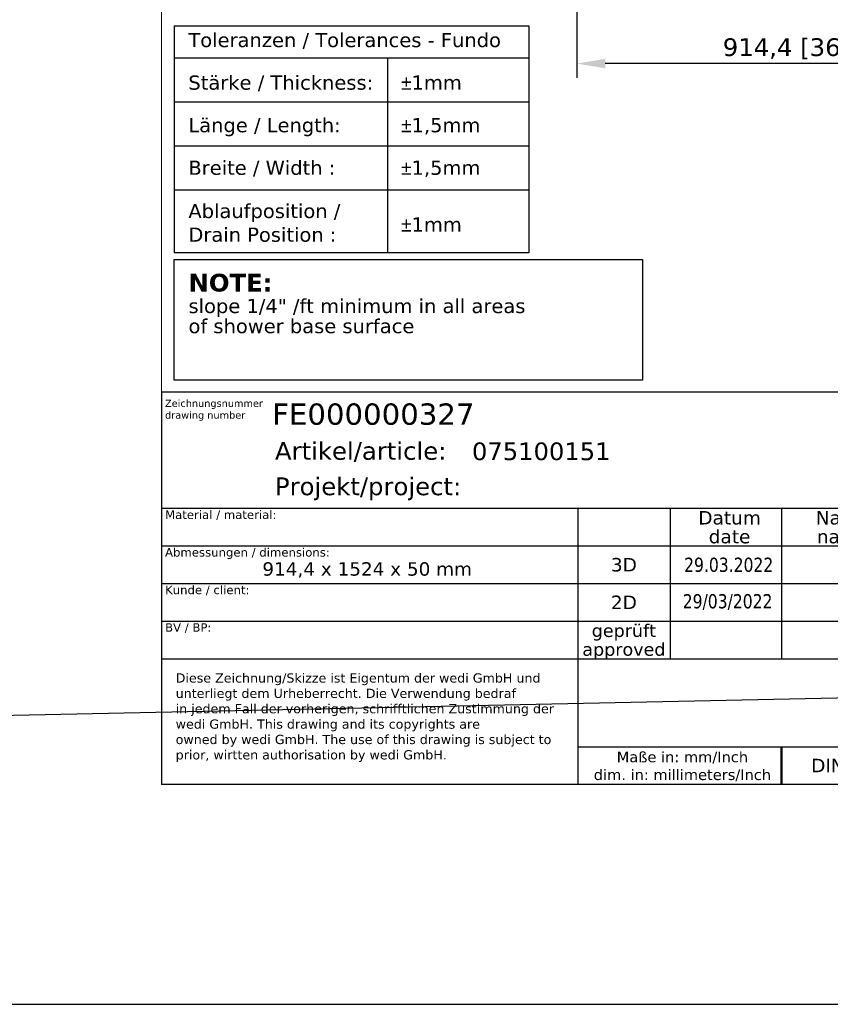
# Model space of a CAD drawing. Header units: millimetres. Extents: x -6858 to 6858, y -375 to 4365.
# Tile 2 of 97: x 0 to 1715, y -375 to 1707. Entities that reach past the tile are written whole.
import ezdxf
from ezdxf.enums import TextEntityAlignment as Align

# ---------------------------------------------------------------- set-up
doc = ezdxf.new("R2010")
doc.units = ezdxf.units.MM
doc.header["$LTSCALE"] = 15
for name, color, linetype, lineweight in [('AM_BOR', 7, 'Continuous', 25), ('Bemaßung (ISO)', 7, 'Continuous', 25), ('Rahmen (ISO)', 7, 'Continuous', 70), ('Skizziergeometrie (ISO)', 7, 'Continuous', 25), ('Symbol (ISO)', 7, 'Continuous', 25), ('Titel (ISO)', 7, 'Continuous', 50)]:
    doc.layers.add(name, color=color, linetype=linetype, lineweight=lineweight)
doc.styles.add('Notiztext (ISO)', font='verdana.ttf')
doc.styles.add('Notiztext 3.5', font='verdana.ttf')
doc.styles.add('Pfeiltext', font='verdana.ttf')
doc.styles.get("Standard").update_dxf_attribs({"font": 'verdana.ttf'})
doc.styles.add('Textstil101', font='verdana.ttf')
doc.styles.add('Textstil113', font='verdana.ttf')
doc.styles.add('Textstil114', font='verdana.ttf')
doc.styles.add('Textstil47', font='verdana.ttf')
doc.styles.add('Textstil61', font='verdana.ttf')
doc.styles.add('Textstil64', font='verdana.ttf', dxfattribs={"width": 0.8})
doc.styles.add('Textstil65', font='verdana.ttf')
doc.styles.add('Textstil75', font='verdana.ttf')
doc.dimstyles.new('wedi USA', dxfattribs={"dimscale": 15, "dimtxt": 2.5, "dimasz": 4, "dimexe": 2, "dimexo": 0.8, "dimgap": 0.3, "dimtad": 1, "dimdec": 1, "dimrnd": 1e-08, "dimtxsty": 'Notiztext (ISO)', "dimcen": 0.09, "dimclrd": 7, "dimclre": 7, "dimclrt": 256, "dimadec": 0, "dimazin": 2, "dimtfac": 0.6, "dimtmove": 0, "dimatfit": 3, "dimfxl": 1, "dimtolj": 1, "dimlwd": -1, "dimlwe": -1, "dimarcsym": 0})

# ---------------------------------------------------------------- blocks, each defined once
blk = doc.blocks.new('*D103')
at = {"layer": 'Bemaßung (ISO)', "color": 7, "transparency": 16777216}
for p, q in [((1178.5, 1949.8), (1178.5, 1583.8)), ((2092.9, 1949.8), (2092.9, 1583.8)), ((2032.9, 1613.8), (1238.5, 1613.8))]:
    blk.add_line(p, q, dxfattribs=at)
for points in [[(1238.5, 1623.8), (1238.5, 1603.8), (1178.5, 1613.8)], [(2032.9, 1623.8), (2032.9, 1603.8), (2092.9, 1613.8)]]:
    blk.add_solid(points, dxfattribs=at)
at = {"layer": 'Defpoints', "color": 0, "transparency": 16777216}
for p in [(1178.5, 1961.8), (2092.9, 1961.8), (1178.5, 1613.8)]:
    blk.add_point(p, dxfattribs=at)
at = {"layer": 'Bemaßung (ISO)', "transparency": 16777216, "insert": (1487.1, 1667.3), "char_height": 37.5, "attachment_point": 1, "style": 'Notiztext (ISO)'}
blk.add_mtext('\\A1;914,4 [36]"', dxfattribs=at)
blk = doc.blocks.new('Ränder wedi_Zeichnungsrahmen')
at = {"layer": 'Rahmen (ISO)', "color": 208, "lineweight": 18, "true_color": 0x400040}
for p, q in [((20, 291), (20, 6)), ((20, 6), (204, 6))]:
    blk.add_line(p, q, dxfattribs=at)
blk = doc.blocks.new('Schriftfelder wedi Standard - Inch_Zoll ohne Toleranz')
at = {"layer": 'AM_BOR', "color": 7}
for p, q in [((-4.84, 54), (-188.84, 54)), ((-188.84, 54), (-188.84, -1.25)), ((-188.84, 37.65), (-4.84, 37.65)), ((-130.14, 37.65), (-130.14, 18.45)), ((-117.14, 37.65), (-117.14, 16.45)), ((-101.44, 37.65), (-101.44, 16.45)), ((-188.84, 32.35), (-130.14, 32.35)), ((-188.84, 27.05), (-130.14, 27.05)), ((-188.84, 21.75), (-130.14, 21.75)), ((-130.14, 18.45), (-130.14, -1.25)), ((-188.84, 16.45), (-130.14, 16.45)), ((-130.14, 4.05), (-4.84, 4.05)), ((-188.84, -1.25), (-4.84, -1.25))]:
    blk.add_line(p, q, dxfattribs=at)
at = {"layer": 'AM_BOR'}
for p, q in [((-130.14, 32.35), (-84.04, 32.35)), ((-130.14, 27.05), (-84.04, 27.05)), ((-130.14, 21.75), (-84.04, 21.75)), ((-130.14, 16.45), (-84.04, 16.45))]:
    blk.add_line(p, q, dxfattribs=at)
at = {"layer": 'Titel (ISO)'}
blk.add_line((-101.44, 4.05), (-101.44, -1.25), dxfattribs=at)
at = {"layer": 'AM_BOR', "color": 7}
for s, p in [('Artikel/article:', (-172.84, 44.5)), ('Projekt/project:', (-172.84, 39.5))]:
    blk.add_text(s, height=2.5, dxfattribs=at).set_placement(p)
for s, height, style, p in [('Datum', 1.9, 'Textstil61', (-108.74, 36.32)), ('Name', 1.9, 'Textstil61', (-92.74, 36.32)), ('date', 1.9, 'Textstil61', (-108.74, 33.67)), ('name', 1.9, 'Textstil61', (-92.74, 33.67)), ('3D', 1.9, 'Textstil61', (-123.64, 29.7)), ('2D', 1.9, 'Textstil61', (-123.64, 24.4)), ('geprüft', 1.8, 'Textstil65', (-123.64, 20.42)), ('approved', 1.8, 'Textstil65', (-123.64, 17.77)), ('DIN A4', 1.9, 'Textstil61', (-92.74, 1.4))]:
    blk.add_text(s, height=height, dxfattribs=dict(at, style=style)).set_placement(p, align=Align.MIDDLE_CENTER)
at = {"layer": 'AM_BOR', "color": 7, "insert": (-115.39, 1.26), "char_height": 1.5, "width": 25.8686, "attachment_point": 5}
blk.add_mtext('\\fVerdana|b0|i0;\\H1.5000;Maße in: mm/Inch\\P\\fVerdana|b0|i0;\\H1.5000;dim. in: millimeters/Inch', dxfattribs=at)
at = {"layer": 'AM_BOR', "color": 7}
for tag, p, height, style in [('Zeichnungsnummer_001', (-173.24, 49.43), 3, 'Textstil75'), ('Artikelnummer_001', (-145.06, 44.45), 2.49, 'Textstil101')]:
    blk.add_attdef(tag, p, '', height=height, dxfattribs=dict(at, style=style))
blk.add_attdef('TITEL_001', (-78.97, 45.87), '', height=2.5, dxfattribs=at)
at = {"layer": 'AM_BOR', "color": 7, "style": 'Textstil101'}
blk.add_attdef('PROJEKT', text='', height=2.49, dxfattribs=at).set_placement((-144.84, 41.98), align=Align.TOP_LEFT)
at = {"layer": 'AM_BOR', "color": 7, "style": 'Textstil64', "width": 0.8}
for tag, p in [('ERSTELLUNGSDATUM_001', (-115.15, 28.7)), ('KONSTRUKTEUR_001', (-94.01, 28.67)), ('ERSTELLUNGSDATUM_001', (-115.35, 23.55)), ('KONSTRUKTEUR_001', (-94.01, 23.37))]:
    blk.add_attdef(tag, p, '', height=2, dxfattribs=at)
for tag, p in [('KONTROLLDATUM', (-108.74, 19.1)), ('KONTROLLIERT_VON', (-92.74, 19.1))]:
    blk.add_attdef(tag, text='', height=2, dxfattribs=at).set_placement(p, align=Align.MIDDLE_CENTER)
at = {"layer": 'Titel (ISO)', "color": 179, "true_color": 0x262659, "insert": (-188.34, 52.95), "char_height": 1, "attachment_point": 1, "line_spacing_factor": 0.999579, "style": 'Pfeiltext'}
blk.add_mtext('\\fVerdana|b0|i0;\\H1.0000;Zeichnungsnummer\\Pdrawing number', dxfattribs=at)
at = {"layer": 'Titel (ISO)', "style": 'Notiztext 3.5'}
for s, insert, char_height, attachment_point in [('\\fVerdana|b0|i0;\\H1.2000;Material / material:', (-188.34, 37.35), 1.2, 1), ('\\fVerdana|b0|i0;\\H1.2000;Abmessungen / dimensions:', (-188.34, 32.05), 1.2, 1), ('\\fVerdana|b0|i0;\\H1.8900;914,4 x 1524 x 50 mm', (-159.84, 30.05), 1.89, 2), ('\\fVerdana|b0|i0;\\H1.2000;Kunde / client:', (-188.34, 26.75), 1.2, 1), ('\\fVerdana|b0|i0;\\H1.2000;BV / BP:', (-188.34, 21.45), 1.2, 1)]:
    blk.add_mtext(s, dxfattribs=dict(at, insert=insert, char_height=char_height, attachment_point=attachment_point))
at = {"layer": 'Titel (ISO)', "color": 179, "true_color": 0x262659, "insert": (-186.84, 14.39), "char_height": 1.3, "width": 54.3294, "attachment_point": 1, "line_spacing_factor": 0.999579, "style": 'Pfeiltext'}
blk.add_mtext('\\fVerdana|b0|i0;\\H1.3000;Diese Zeichnung/Skizze ist Eigentum der wedi GmbH und unterliegt dem Urheberrecht. Die Verwendung bedraf \\P\\fVerdana|b0|i0;\\H1.3000;in jedem Fall der vorherigen, schrifftlichen Zustimmung der wedi GmbH. This drawing and its copyrights are \\P\\fVerdana|b0|i0;\\H1.3000;owned by wedi GmbH. The use of this drawing is subject to prior, wirtten authorisation by wedi GmbH.', dxfattribs=at)
at = {"layer": 'Titel (ISO)', "color": 7, "style": 'Pfeiltext'}
blk.add_attdef('BESCHREIBUNG_001', (-70.66, 40.38), '', height=2, dxfattribs=at)
at = {"layer": 'Titel (ISO)'}
for tag, p, height, style in [('Anfänglicher_Ansichtsmaßstab_001', (-64.5, 33.84), 2.5, 'Textstil47'), ('REVISIONSNUMMER_001', (-74.88, -0.54), 1.79, 'Textstil114'), ('STATUS_001', (-52.63, -0.63), 1.79, 'Textstil114')]:
    blk.add_attdef(tag, p, '', height=height, dxfattribs=dict(at, style=style))
at = {"layer": 'Titel (ISO)', "style": 'Textstil47'}
blk.add_attdef('<MASSE3;>', text='', height=2.5, dxfattribs=at).set_placement((-26.84, 36.35), align=Align.TOP_LEFT)
at = {"layer": 'Titel (ISO)', "style": 'Textstil113'}
for tag, p in [('MATERIAL', (-159.84, 35.35)), ('FIRMA', (-159.84, 24.75)), ('Bauvorhaben', (-159.84, 19.45))]:
    blk.add_attdef(tag, text='', height=1.89, dxfattribs=at).set_placement(p, align=Align.TOP_CENTER)
blk = doc.blocks.new('Gefälle_Hinweis_USA')
at = {"layer": 'Skizziergeometrie (ISO)'}
for p, q in [((-33, 8.5), (33, 8.5)), ((-33, -8.5), (-33, 8.5)), ((33, 8.5), (33, -8.5)), ((33, -8.5), (-33, -8.5))]:
    blk.add_line(p, q, dxfattribs=at)
at = {"layer": 'Symbol (ISO)', "color": 179, "true_color": 0x262659, "insert": (-31, 6.5), "char_height": 2, "attachment_point": 1, "line_spacing_factor": 0.849368, "style": 'Pfeiltext'}
blk.add_mtext('{\\fVerdana|b1|i0|c0|p34;\\H1.25x;NOTE:\\P\\fVerdana|b0|i0|c0|p34;\\H0.8x;slope 1/4" /ft minimum in all areas\\H1.31978x; \\H0.7577x;\\Pof shower base surface\\H1.16945x; \\H0.8551x;\\P \\H1.13765x; }', dxfattribs=at)
blk = doc.blocks.new('Kundentoleranzen Fundo')
at = {"layer": 'Skizziergeometrie (ISO)'}
for p, q in [((-25, 16), (25, 16)), ((-25, 16), (-25, -16)), ((25, 16), (25, -16)), ((-25, 11.5), (25, 11.5)), ((5.1, 11.5), (5.1, -16)), ((-25, 5.3), (25, 5.3)), ((-25, -0.9), (25, -0.9)), ((-25, -7.1), (25, -7.1)), ((25, -16), (-25, -16))]:
    blk.add_line(p, q, dxfattribs=at)
at = {"layer": 'Symbol (ISO)', "color": 7, "char_height": 2, "attachment_point": 1, "style": 'Pfeiltext'}
for s, insert in [('\\fVerdana|b0|i0;Toleranzen / Tolerances - Fundo', (-23, 15)), ('\\fVerdana|b0|i0;Stärke / Thickness:', (-23, 9)), ('\\fAIGDT|b0|i0;\\H2.0000;`\\fVerdana|b0|i0;\\H2.0000;1mm', (7, 9)), ('\\fVerdana|b0|i0;Länge / Length:', (-23, 3)), ('\\fAIGDT|b0|i0;\\H2.0000;`\\fVerdana|b0|i0;\\H2.0000;1,5mm', (7, 3)), ('\\fAIGDT|b0|i0;\\H2.0000;`\\fVerdana|b0|i0;\\H2.0000;1,5mm', (7, -3)), ('\\fVerdana|b0|i0;Breite / Width :', (-23, -3)), ('\\fAIGDT|b0|i0;\\H2.0000;`\\fVerdana|b0|i0;\\H2.0000;1mm', (7, -11))]:
    blk.add_mtext(s, dxfattribs=dict(at, insert=insert))
at = {"layer": 'Symbol (ISO)', "color": 7, "insert": (-23, -9.1), "char_height": 2, "attachment_point": 1, "line_spacing_factor": 0.999579, "style": 'Pfeiltext'}
blk.add_mtext('\\fVerdana|b0|i0;Ablaufposition / \\P\\fVerdana|b0|i0;Drain Position :', dxfattribs=at)

msp = doc.modelspace()

# ---------------------------------------------------------------- linework, layer by layer
for p, q in [((6667.5, 375), (-4114.5, 150.11)), ((-3514.5, -375), (6858, -375))]:
    msp.add_line(p, q)

# ---------------------------------------------------------------- block references
at = {"xscale": 15, "yscale": 15, "zscale": 15}
for name, p in [('Ränder wedi_Zeichnungsrahmen', (0, 0)), ('Kundentoleranzen Fundo', (701.78, 1453.63)), ('Gefälle_Hinweis_USA', (822.04, 1071.92))]:
    msp.add_blockref(name, p, dxfattribs=at)
ref = msp.add_blockref('Schriftfelder wedi Standard - Inch_Zoll ohne Toleranz', (3132.53, 108.82), dxfattribs=dict(xscale=15, yscale=15, zscale=15))
ref.add_attrib('ERSTELLUNGSDATUM_001', '29.03.2022', (1405.32, 539.25), dxfattribs={"layer": 'AM_BOR', "color": 7, "height": 30, "style": 'Textstil64', "width": 0.8})
ref.add_attrib('ERSTELLUNGSDATUM_001', '29/03/2022', (1402.34, 462.14), dxfattribs={"layer": 'AM_BOR', "color": 7, "height": 30, "style": 'Textstil64', "width": 0.8})
ref.add_attrib('Zeichnungsnummer_001', 'FE000000327', (533.96, 850.31), dxfattribs={"layer": 'AM_BOR', "color": 7, "height": 45, "style": 'Textstil75'})
ref.add_attrib('Artikelnummer_001', '075100151', (956.57, 775.5), dxfattribs={"layer": 'AM_BOR', "color": 7, "height": 37.31, "style": 'Textstil101'})

# ---------------------------------------------------------------- dimensions: what is measured, and where the dimension line sits
at = {"layer": 'Bemaßung (ISO)', "color": 7}
dim = msp.add_linear_dim(base=(1178.45, 1613.78), p1=(2092.85, 1961.77), p2=(1178.45, 1961.77), angle=180, text='<>"', dimstyle='wedi USA', override={"dimgap": 0.3, "dimdec": 1, "dimtol": 0, "dimlim": 0, "dimtp": 0, "dimtm": 0, "dimtdec": 2, "dimtofl": 0, "dimatfit": 1}, dxfattribs=at)
dim.commit()
dim.dimension.update_dxf_attribs({"geometry": '*D103', "text_midpoint": (1635.65, 1613.78), "dimtype": 160})

doc.saveas('drawing.dxf')
